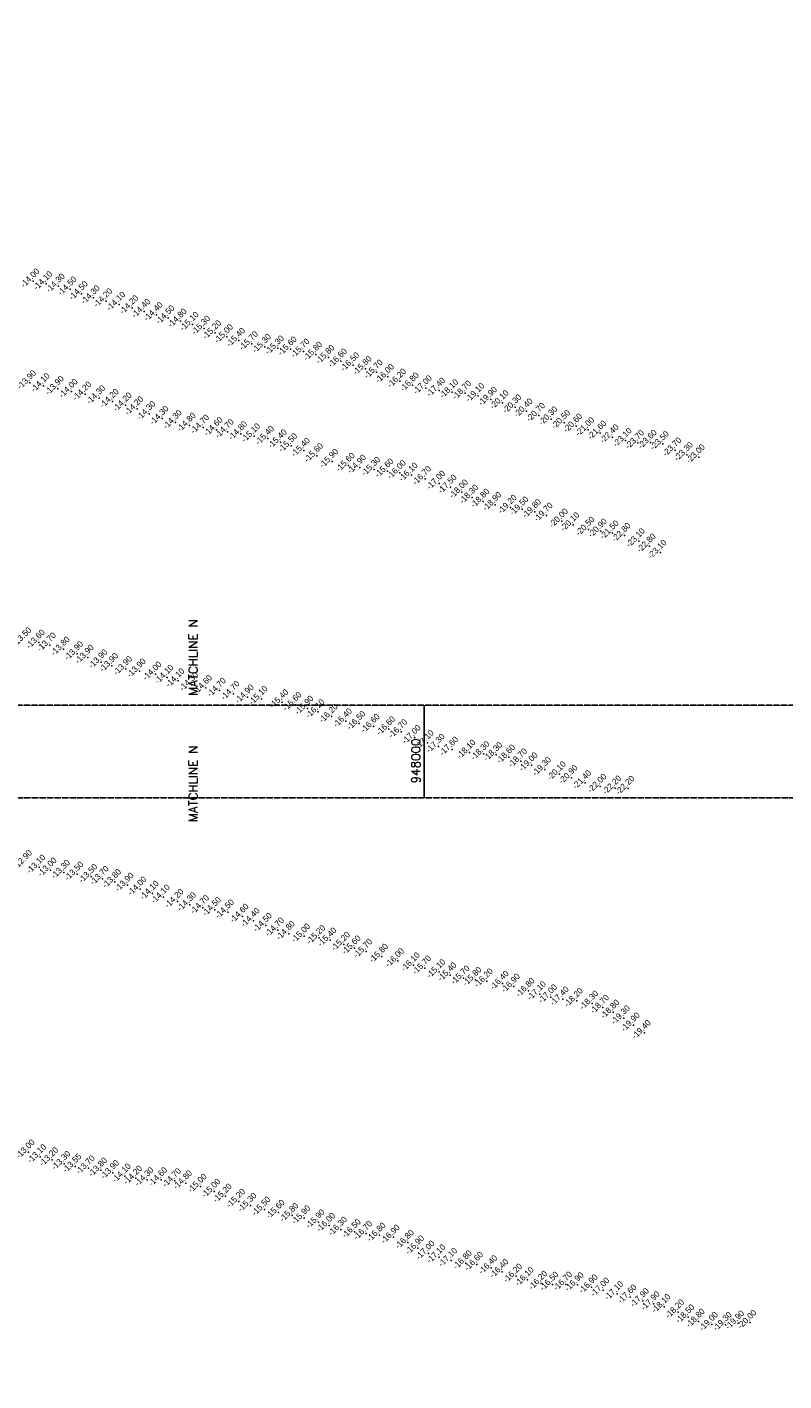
# Model space of a CAD drawing. Header units: feet. Extents: x 923032 to 950902, y 470215 to 606658.
# Tile 26 of 66: x 947146 to 948774, y 539594 to 542508. Entities that reach past the tile are written whole.
import ezdxf
from ezdxf.enums import TextEntityAlignment as Align

# ---------------------------------------------------------------- set-up
doc = ezdxf.new("R2010")
doc.units = ezdxf.units.FT
doc.header["$MEASUREMENT"] = 0
doc.header["$XCLIPFRAME"] = 0
doc.header["$PDSIZE"] = 100
doc.linetypes.add('DASHED', pattern=[0.75, 0.5, -0.25])
doc.linetypes.add('DASHED2', pattern=[0.375, 0.25, -0.125])
doc.layers.add('ALIGNSPACE-24x36', color=1, linetype='DASHED2', plot=False)
for name, color, linetype in [('ELEV8', 7, 'Continuous'), ('GRID-LABELS-X', 7, 'Continuous'), ('GRID-TICKS-X', 7, 'Continuous'), ('MATCHLINE', 7, 'DASHED'), ('POINTS8', 7, 'Continuous')]:
    doc.layers.add(name, color=color, linetype=linetype)
doc.layers.add('MrSID', color=251, linetype='Continuous', transparency=0.2)
doc.styles.add('MM-STANDARD', font='txt', dxfattribs={"height": 1})
doc.styles.get("Standard").update_dxf_attribs({"font": 'simplex.shx'})
picture_1 = doc.add_image_def('image3.sid', size_in_pixel=(6317, 6971))

msp = doc.modelspace()

# ---------------------------------------------------------------- linework, layer by layer
at = {"layer": 'ALIGNSPACE-24x36'}
for points in [[(944000, 545104.4), (950900.2, 545104.4), (950900.2, 540848.6), (944000, 540848.6)], [(944000, 541048.6), (950900.2, 541048.6), (950900.2, 536792.8), (944000, 536792.8)]]:
    msp.add_lwpolyline(points, close=True, dxfattribs=at)
at = {"layer": 'GRID-TICKS-X', "const_width": 4, "flags": 128}
msp.add_lwpolyline([(948000, 541048.6), (948000, 540848.6)], dxfattribs=at)
at = {"layer": 'MATCHLINE'}
for p, q in [((944000, 541048.6), (950000, 541048.6)), ((944000, 540848.6), (950000, 540848.6))]:
    msp.add_line(p, q, dxfattribs=at)
at = {"layer": 'POINTS8', "color": 250, "linetype": 'Continuous', "lineweight": 0, "transparency": 33554687}
for p in [(947159.2, 541960.8, -14), (947186.9, 541955.1, -14.1), (947213.8, 541950.1, -14.3), (947238.9, 541943.5, -14.5), (947263.2, 541933.8, -14.5), (947288.9, 541924.7, -14.3), (947316, 541918.1, -14.2), (947343.9, 541910.8, -14.1), (947372, 541903.2, -14.2), (947397.9, 541895.5, -14.4), (947424.3, 541888.5, -14.4), (947449.8, 541881.7, -14.5), (947475.9, 541874.7, -14.8), (947501.7, 541867.7, -15.1), (947526.6, 541859.2, -15.3), (947550.4, 541849.4, -15.2), (947575.7, 541841, -15), (947601.7, 541833.2, -15.4), (947629.3, 541825.7, -15.7), (947657.3, 541819.9, -15.3), (947685.2, 541816.7, -15.3), (947712.5, 541814.6, -15.6), (947740.3, 541809.7, -15.7), (947767.4, 541803.3, -15.8), (947794, 541796.3, -15.8), (947820.7, 541788.7, -16.6), (947847.2, 541780.4, -16.5), (947873.8, 541772.4, -15.8), (947897.8, 541764.7, -15.7), (947152, 541741.8, -13.9), (947181.3, 541735.7, -14.1), (947922.1, 541755.2, -16), (947948, 541745.3, -16.2), (947975.3, 541737.1, -16.8), (948003.5, 541730.9, -17), (947211.9, 541729.5, -13.9), (947241.6, 541723.3, -14), (947271.1, 541717.4, -14.2), (947300.8, 541709.4, -14.3), (947329.7, 541701.8, -14.2), (948032, 541725.8, -17.4), (948060.2, 541722.3, -18.1), (948088, 541719.5, -18.7), (948116.3, 541714.3, -19.1), (948143.4, 541706.3, -19.9), (947357.8, 541694, -14.2), (947382.8, 541685.8, -14.2), (947408.7, 541675.4, -14.3), (948168.5, 541698.8, -20.1), (948196.1, 541690, -20.3), (948220.3, 541681.1, -20.4), (948246.8, 541671.8, -20.7), (947436.9, 541665, -14.3), (947465.5, 541656.4, -14.3), (947495.4, 541650.4, -14.8), (947524.4, 541646.1, -14.7), (948273.5, 541664, -20.3), (948300.9, 541656.3, -20.5), (948326.7, 541648.6, -20.6), (947553.4, 541641, -14.6), (947577.3, 541636.7, -14.7), (947606, 541632.1, -14.8), (947634.1, 541627.5, -15.1), (947664, 541622, -15.4), (947691.2, 541614.5, -15.4), (948352.7, 541640.9, -21), (948378.7, 541633.5, -21.6), (948405.2, 541625.4, -22.4), (948433.3, 541617.6, -23.1), (948487.1, 541613.7, -23.6), (947713.8, 541606.3, -15.5), (947741.1, 541596.5, -15.4), (947769.3, 541584.8, -15.6), (948459.8, 541613.1, -23.7), (948513.2, 541610.9, -23.5), (948540.2, 541597.2, -23.7), (948564.9, 541587.3, -23.3), (947801.9, 541572.6, -15.9), (947837.4, 541564.2, -15.6), (947861.7, 541560, -14.9), (947892.3, 541555.3, -15.3), (948590.6, 541582.4, -23), (947921, 541551.9, -15.6), (947947.4, 541548.3, -16), (947972.7, 541543.2, -16.1), (948001.9, 541535.6, -16.7), (948032.1, 541525.7, -17), (948056.7, 541517.2, -17.5), (948081.2, 541506.8, -18), (948103.1, 541495.5, -18.3), (948127.1, 541486.8, -18.8), (948153, 541479.8, -18.9), (948185.8, 541473.7, -19.2), (948211, 541470.2, -19.5), (948238.2, 541464.5, -19.8), (948263.3, 541456.7, -19.7), (948296.2, 541444.2, -20), (948320.5, 541436.1, -20.1), (948353.3, 541426.6, -20.5), (948379.9, 541422.7, -20.9), (948405.2, 541418.6, -21.5), (948430.8, 541413.2, -22.8), (948461.6, 541401.5, -23.1), (948484.8, 541390.3, -22.8), (948508.2, 541376.9, -23.1), (947171, 541183.4, -13.6), (947194.8, 541177.2, -13.7), (947224.3, 541168.5, -13.8), (947253.4, 541158.4, -13.9), (947276.3, 541151, -13.9), (947305.4, 541141, -13.9), (947328.5, 541133.2, -13.9), (947358.7, 541126.5, -13.9), (947388, 541121.5, -13.9), (947422, 541115, -14), (947447.5, 541107.9, -14.1), (947471.3, 541100.3, -14.1), (947500.7, 541092.2, -14.3), (947530.6, 541085.8, -14.6), (947560.2, 541079.6, -14.7), (947589.8, 541072.9, -14.7), (947620.4, 541065.6, -14.9), (947650, 541062.2, -15.1), (947694.9, 541055, -15.4), (947723.1, 541049.2, -15.6), (947748.8, 541041.3, -15.9), (947772.3, 541033.8, -16.1), (947801.1, 541023.6, -16.2), (947831.6, 541014, -16.4), (947860.5, 541008.5, -16.5), (947891.1, 541002.3, -16.6), (947924.4, 540996.9, -16.6), (947950.5, 540990.8, -16.7), (947979.5, 540978.3, -17), (948007.6, 540967.2, -17.1), (948031.2, 540959.3, -17.3), (948060, 540953, -17.6), (948097.3, 540946.6, -18.1), (948127.4, 540943.5, -18.3), (948155, 540941.3, -18.3), (948182.5, 540936.1, -18.6), (948208.1, 540927.8, -18.7), (948230.9, 540919.4, -19), (948259.7, 540909.6, -19.3), (948291.5, 540900, -20.1), (948316.8, 540892.1, -20.9), (948346.2, 540881, -21.4), (948378.9, 540873.1, -22), (948411, 540869.5, -22.2), (948439.1, 540868.8, -22.2), (947172, 540699.2, -13.1), (947196.2, 540692.9, -13), (947225, 540688, -13.3), (947253.7, 540684.2, -13.5), (947283.9, 540679.3, -13.5), (947308.4, 540674.7, -13.7), (947335, 540668.3, -13.8), (947362, 540660.6, -13.9), (947389.4, 540652, -14), (947415.8, 540643.1, -14.1), (947439.7, 540634.8, -14.1), (947469.3, 540625.4, -14.2), (947496.1, 540618.3, -14.3), (947524.2, 540612.2, -14.7), (947549.8, 540607.9, -14.5), (947577.7, 540602.8, -14.5), (947609.4, 540593.6, -14.6), (947633, 540584.3, -14.4), (947659.3, 540573.8, -14.5), (947685.2, 540564, -14.7), (947708.8, 540556.3, -14.8), (947741.7, 540550.8, -15), (947774.1, 540547.5, -15.2), (947798.2, 540542.3, -15.4), (947827.3, 540532.9, -15.2), (947850.3, 540525.3, -15.6), (947875, 540517.8, -15.7), (947909.2, 540507.5, -15.8), (947943.6, 540497.8, -16), (947977.4, 540488.8, -16.1), (948001.8, 540482, -15.7), (948032.5, 540474.2, -15.1), (948056.3, 540467.4, -15.4), (948084.6, 540460.6, -15.7), (948110.2, 540457.4, -15.8), (948134.7, 540454.3, -16.2), (948168.9, 540449.2, -16.4), (948192.8, 540443, -16.9), (948224.5, 540433.7, -16.8), (948248.7, 540426.4, -17.1), (948272.8, 540420, -17), (948298, 540415.4, -17.4), (948328.2, 540412.1, -18.2), (948361.3, 540406.3, -18.3), (948384.4, 540397.6, -18.7), (948406.6, 540387.1, -18.8), (948429.4, 540374.7, -19.3), (948450.5, 540359.4, -19.9), (948474.2, 540343.2, -19.4), (947149, 540086.1, -13), (947174, 540075.9, -13.1), (947199.7, 540069.4, -13.2), (947225.8, 540061.3, -13.3), (947249.5, 540055.4, -13.6), (947278, 540051.9, -13.7), (947304.8, 540047, -13.8), (947330.6, 540041.6, -13.9), (947355.9, 540034.3, -14.1), (947380.2, 540029.8, -14.2), (947404.6, 540026.4, -14.3), (947434.2, 540026.3, -14.6), (947463.8, 540024.2, -14.7), (947487.4, 540019.6, -14.8), (947519, 540012.3, -15), (947548.4, 540001.5, -15), (947573, 539991.1, -15.2), (947601.8, 539979.8, -15.2), (947626.2, 539971.2, -15.3), (947656.3, 539962.9, -15.5), (947686.9, 539956.3, -15.6), (947716.2, 539949.6, -15.8), (947741.9, 539944.3, -15.9), (947772.6, 539935.6, -15.9), (947795.5, 539928, -16), (947820.8, 539919.8, -16.3), (947850.4, 539914.8, -16.5), (947875, 539910.8, -16.7), (947903.9, 539907.2, -16.8), (947934.2, 539902.9, -16.9), (947964.9, 539891.6, -16.8), (947986.8, 539879.6, -16.9), (948009.2, 539868.3, -17), (948032.6, 539860.4, -17.1), (948057.9, 539852.9, -17.1), (948089.4, 539847.5, -16.8), (948113.6, 539844.2, -16.6), (948144.4, 539836.9, -16.4), (948168.1, 539828.8, -16.4), (948197.7, 539818.9, -16.2), (948222.4, 539811.4, -16.1), (948251.8, 539803.3, -16.2), (948275.8, 539801.5, -16.5), (948305.1, 539801.6, -16.7), (948329.8, 539800.3, -16.9), (948360.2, 539795.7, -16.9), (948385.2, 539788.8, -17), (948415, 539781, -17.1), (948443.5, 539773.9, -17.6), (948470.3, 539766.2, -17.9), (948493.3, 539759.3, -17.9), (948516.6, 539753.5, -18.1), (948546.1, 539741.9, -18.2), (948568.2, 539731.2, -18.5), (948590.4, 539721.9, -18.8), (948701.4, 539719.3, -20), (948618.8, 539714.9, -19), (948648.5, 539714.7, -19.3), (948675.2, 539718.1, -19.9)]:
    msp.add_point(p, dxfattribs=at)

# ---------------------------------------------------------------- texts
at = {"layer": 'ELEV8', "color": 18, "true_color": 0x000000, "transparency": 33554687, "style": 'MM-STANDARD'}
for s, p in [('-14.00', (947159.2, 541960.8, -14)), ('-14.10', (947186.9, 541955.1, -14.1)), ('-14.30', (947213.8, 541950.1, -14.3)), ('-14.50', (947238.9, 541943.5, -14.5)), ('-14.50', (947263.2, 541933.8, -14.5)), ('-14.30', (947288.9, 541924.7, -14.3)), ('-14.20', (947316, 541918.1, -14.2)), ('-14.10', (947343.9, 541910.8, -14.1)), ('-14.20', (947372, 541903.2, -14.2)), ('-14.40', (947397.9, 541895.5, -14.4)), ('-14.40', (947424.3, 541888.5, -14.4)), ('-14.50', (947449.8, 541881.7, -14.5)), ('-14.80', (947475.9, 541874.7, -14.8)), ('-15.10', (947501.7, 541867.7, -15.1)), ('-15.30', (947526.6, 541859.2, -15.3)), ('-15.20', (947550.4, 541849.4, -15.2)), ('-15.00', (947575.7, 541841, -15)), ('-15.40', (947601.7, 541833.2, -15.4)), ('-15.70', (947629.3, 541825.7, -15.7)), ('-15.30', (947657.3, 541819.9, -15.3)), ('-15.30', (947685.2, 541816.7, -15.3)), ('-15.60', (947712.5, 541814.6, -15.6)), ('-15.70', (947740.3, 541809.7, -15.7)), ('-15.80', (947767.4, 541803.3, -15.8)), ('-15.80', (947794, 541796.3, -15.8)), ('-16.60', (947820.7, 541788.7, -16.6)), ('-16.50', (947847.2, 541780.4, -16.5)), ('-15.80', (947873.8, 541772.4, -15.8)), ('-15.70', (947897.8, 541764.7, -15.7)), ('-13.90', (947152, 541741.8, -13.9)), ('-14.10', (947181.3, 541735.7, -14.1)), ('-16.00', (947922.1, 541755.2, -16)), ('-16.20', (947948, 541745.3, -16.2)), ('-16.80', (947975.3, 541737.1, -16.8)), ('-17.00', (948003.5, 541730.9, -17)), ('-13.90', (947211.9, 541729.5, -13.9)), ('-14.00', (947241.6, 541723.3, -14)), ('-14.20', (947271.1, 541717.4, -14.2)), ('-14.30', (947300.8, 541709.4, -14.3)), ('-14.20', (947329.7, 541701.8, -14.2)), ('-17.40', (948032, 541725.8, -17.4)), ('-18.10', (948060.2, 541722.3, -18.1)), ('-18.70', (948088, 541719.5, -18.7)), ('-19.10', (948116.3, 541714.3, -19.1)), ('-19.90', (948143.4, 541706.3, -19.9)), ('-14.20', (947357.8, 541694, -14.2)), ('-14.20', (947382.8, 541685.8, -14.2)), ('-14.30', (947408.7, 541675.4, -14.3)), ('-20.10', (948168.5, 541698.8, -20.1)), ('-20.30', (948196.1, 541690, -20.3)), ('-20.40', (948220.3, 541681.1, -20.4)), ('-14.30', (947436.9, 541665, -14.3)), ('-14.30', (947465.5, 541656.4, -14.3)), ('-14.80', (947495.4, 541650.4, -14.8)), ('-14.70', (947524.4, 541646.1, -14.7)), ('-20.70', (948246.8, 541671.8, -20.7)), ('-20.30', (948273.5, 541664, -20.3)), ('-20.50', (948300.9, 541656.3, -20.5)), ('-20.60', (948326.7, 541648.6, -20.6)), ('-14.60', (947553.4, 541641, -14.6)), ('-14.70', (947577.3, 541636.7, -14.7)), ('-14.80', (947606, 541632.1, -14.8)), ('-15.10', (947634.1, 541627.5, -15.1)), ('-15.40', (947664, 541622, -15.4)), ('-15.40', (947691.2, 541614.5, -15.4)), ('-21.00', (948352.7, 541640.9, -21)), ('-21.60', (948378.7, 541633.5, -21.6)), ('-22.40', (948405.2, 541625.4, -22.4)), ('-23.10', (948433.3, 541617.6, -23.1)), ('-15.50', (947713.8, 541606.3, -15.5)), ('-15.40', (947741.1, 541596.5, -15.4)), ('-15.60', (947769.3, 541584.8, -15.6)), ('-23.70', (948459.8, 541613.1, -23.7)), ('-23.60', (948487.1, 541613.7, -23.6)), ('-23.50', (948513.2, 541610.9, -23.5)), ('-23.70', (948540.2, 541597.2, -23.7)), ('-23.30', (948564.9, 541587.3, -23.3)), ('-15.90', (947801.9, 541572.6, -15.9)), ('-15.60', (947837.4, 541564.2, -15.6)), ('-14.90', (947861.7, 541560, -14.9)), ('-23.00', (948590.6, 541582.4, -23)), ('-15.30', (947892.3, 541555.3, -15.3)), ('-15.60', (947921, 541551.9, -15.6)), ('-16.00', (947947.4, 541548.3, -16)), ('-16.10', (947972.7, 541543.2, -16.1)), ('-16.70', (948001.9, 541535.6, -16.7)), ('-17.00', (948032.1, 541525.7, -17)), ('-17.50', (948056.7, 541517.2, -17.5)), ('-18.00', (948081.2, 541506.8, -18)), ('-18.30', (948103.1, 541495.5, -18.3)), ('-18.80', (948127.1, 541486.8, -18.8)), ('-18.90', (948153, 541479.8, -18.9)), ('-19.20', (948185.8, 541473.7, -19.2)), ('-19.50', (948211, 541470.2, -19.5)), ('-19.80', (948238.2, 541464.5, -19.8)), ('-19.70', (948263.3, 541456.7, -19.7)), ('-20.00', (948296.2, 541444.2, -20)), ('-20.10', (948320.5, 541436.1, -20.1)), ('-20.50', (948353.3, 541426.6, -20.5)), ('-20.90', (948379.9, 541422.7, -20.9)), ('-21.50', (948405.2, 541418.6, -21.5)), ('-22.80', (948430.8, 541413.2, -22.8)), ('-23.10', (948461.6, 541401.5, -23.1)), ('-22.80', (948484.8, 541390.3, -22.8)), ('-23.10', (948508.2, 541376.9, -23.1)), ('-13.50', (947141.9, 541188.4, -13.5)), ('-13.60', (947171, 541183.4, -13.6)), ('-13.70', (947194.8, 541177.2, -13.7)), ('-13.80', (947224.3, 541168.5, -13.8)), ('-13.90', (947253.4, 541158.4, -13.9)), ('-13.90', (947276.3, 541151, -13.9)), ('-13.90', (947305.4, 541141, -13.9)), ('-13.90', (947328.5, 541133.2, -13.9)), ('-13.90', (947358.7, 541126.5, -13.9)), ('-13.90', (947388, 541121.5, -13.9)), ('-14.00', (947422, 541115, -14)), ('-14.10', (947447.5, 541107.9, -14.1)), ('-14.10', (947471.3, 541100.3, -14.1)), ('-14.30', (947500.7, 541092.2, -14.3)), ('-14.60', (947530.6, 541085.8, -14.6)), ('-14.70', (947560.2, 541079.6, -14.7)), ('-14.70', (947589.8, 541072.9, -14.7)), ('-14.90', (947620.4, 541065.6, -14.9)), ('-15.10', (947650, 541062.2, -15.1)), ('-15.40', (947694.9, 541055, -15.4)), ('-15.60', (947723.1, 541049.2, -15.6)), ('-15.90', (947748.8, 541041.3, -15.9)), ('-16.10', (947772.3, 541033.8, -16.1)), ('-16.20', (947801.1, 541023.6, -16.2)), ('-16.40', (947831.6, 541014, -16.4)), ('-16.50', (947860.5, 541008.5, -16.5)), ('-16.60', (947891.1, 541002.3, -16.6)), ('-16.60', (947924.4, 540996.9, -16.6)), ('-16.70', (947950.5, 540990.8, -16.7)), ('-17.00', (947979.5, 540978.3, -17)), ('-17.10', (948007.6, 540967.2, -17.1)), ('-17.30', (948031.2, 540959.3, -17.3)), ('-17.60', (948060, 540953, -17.6)), ('-18.10', (948097.3, 540946.6, -18.1)), ('-18.30', (948127.4, 540943.5, -18.3)), ('-18.30', (948155, 540941.3, -18.3)), ('-18.60', (948182.5, 540936.1, -18.6)), ('-18.70', (948208.1, 540927.8, -18.7)), ('-19.00', (948230.9, 540919.4, -19)), ('-19.30', (948259.7, 540909.6, -19.3)), ('-20.10', (948291.5, 540900, -20.1)), ('-20.90', (948316.8, 540892.1, -20.9)), ('-21.40', (948346.2, 540881, -21.4)), ('-22.00', (948378.9, 540873.1, -22)), ('-22.20', (948411, 540869.5, -22.2)), ('-22.20', (948439.1, 540868.8, -22.2)), ('-12.90', (947143.3, 540709, -12.9)), ('-13.10', (947172, 540699.2, -13.1)), ('-13.00', (947196.2, 540692.9, -13)), ('-13.30', (947225, 540688, -13.3)), ('-13.50', (947253.7, 540684.2, -13.5)), ('-13.50', (947283.9, 540679.3, -13.5)), ('-13.70', (947308.4, 540674.7, -13.7)), ('-13.80', (947335, 540668.3, -13.8)), ('-13.90', (947362, 540660.6, -13.9)), ('-14.00', (947389.4, 540652, -14)), ('-14.10', (947415.8, 540643.1, -14.1)), ('-14.10', (947439.7, 540634.8, -14.1)), ('-14.20', (947469.3, 540625.4, -14.2)), ('-14.30', (947496.1, 540618.3, -14.3)), ('-14.70', (947524.2, 540612.2, -14.7)), ('-14.50', (947549.8, 540607.9, -14.5)), ('-14.50', (947577.7, 540602.8, -14.5)), ('-14.60', (947609.4, 540593.6, -14.6)), ('-14.40', (947633, 540584.3, -14.4)), ('-14.50', (947659.3, 540573.8, -14.5)), ('-14.70', (947685.2, 540564, -14.7)), ('-14.80', (947708.8, 540556.3, -14.8)), ('-15.00', (947741.7, 540550.8, -15)), ('-15.20', (947774.1, 540547.5, -15.2)), ('-15.40', (947798.2, 540542.3, -15.4)), ('-15.20', (947827.3, 540532.9, -15.2)), ('-15.60', (947850.3, 540525.3, -15.6)), ('-15.70', (947875, 540517.8, -15.7)), ('-15.80', (947909.2, 540507.5, -15.8)), ('-16.00', (947943.6, 540497.8, -16)), ('-16.10', (947977.4, 540488.8, -16.1)), ('-15.70', (948001.8, 540482, -15.7)), ('-15.10', (948032.5, 540474.2, -15.1)), ('-15.40', (948056.3, 540467.4, -15.4)), ('-15.70', (948084.6, 540460.6, -15.7)), ('-15.80', (948110.2, 540457.4, -15.8)), ('-16.20', (948134.7, 540454.3, -16.2)), ('-16.40', (948168.9, 540449.2, -16.4)), ('-16.90', (948192.8, 540443, -16.9)), ('-16.80', (948224.5, 540433.7, -16.8)), ('-17.10', (948248.7, 540426.4, -17.1)), ('-17.00', (948272.8, 540420, -17)), ('-17.40', (948298, 540415.4, -17.4)), ('-18.20', (948328.2, 540412.1, -18.2)), ('-18.30', (948361.3, 540406.3, -18.3)), ('-18.70', (948384.4, 540397.6, -18.7)), ('-18.80', (948406.6, 540387.1, -18.8)), ('-19.30', (948429.4, 540374.7, -19.3)), ('-19.90', (948450.5, 540359.4, -19.9)), ('-19.40', (948474.2, 540343.2, -19.4)), ('-13.00', (947149, 540086.1, -13)), ('-13.10', (947174, 540075.9, -13.1)), ('-13.20', (947199.7, 540069.4, -13.2)), ('-13.30', (947225.8, 540061.3, -13.3)), ('-13.55', (947249.5, 540055.4, -13.6)), ('-13.70', (947278, 540051.9, -13.7)), ('-13.80', (947304.8, 540047, -13.8)), ('-13.90', (947330.6, 540041.6, -13.9)), ('-14.10', (947355.9, 540034.3, -14.1)), ('-14.20', (947380.2, 540029.8, -14.2)), ('-14.30', (947404.6, 540026.4, -14.3)), ('-14.60', (947434.2, 540026.3, -14.6)), ('-14.70', (947463.8, 540024.2, -14.7)), ('-14.80', (947487.4, 540019.6, -14.8)), ('-15.00', (947519, 540012.3, -15)), ('-15.00', (947548.4, 540001.5, -15)), ('-15.20', (947573, 539991.1, -15.2)), ('-15.20', (947601.8, 539979.8, -15.2)), ('-15.30', (947626.2, 539971.2, -15.3)), ('-15.50', (947656.3, 539962.9, -15.5)), ('-15.60', (947686.9, 539956.3, -15.6)), ('-15.80', (947716.2, 539949.6, -15.8)), ('-15.90', (947741.9, 539944.3, -15.9)), ('-15.90', (947772.6, 539935.6, -15.9)), ('-16.00', (947795.5, 539928, -16)), ('-16.30', (947820.8, 539919.8, -16.3)), ('-16.50', (947850.4, 539914.8, -16.5)), ('-16.70', (947875, 539910.8, -16.7)), ('-16.80', (947903.9, 539907.2, -16.8)), ('-16.90', (947934.2, 539902.9, -16.9)), ('-16.80', (947964.9, 539891.6, -16.8)), ('-16.90', (947986.8, 539879.6, -16.9)), ('-17.00', (948009.2, 539868.3, -17)), ('-17.10', (948032.6, 539860.4, -17.1)), ('-17.10', (948057.9, 539852.9, -17.1)), ('-16.80', (948089.4, 539847.5, -16.8)), ('-16.60', (948113.6, 539844.2, -16.6)), ('-16.40', (948144.4, 539836.9, -16.4)), ('-16.40', (948168.1, 539828.8, -16.4)), ('-16.20', (948197.7, 539818.9, -16.2)), ('-16.10', (948222.4, 539811.4, -16.1)), ('-16.20', (948251.8, 539803.3, -16.2)), ('-16.50', (948275.8, 539801.5, -16.5)), ('-16.70', (948305.1, 539801.6, -16.7)), ('-16.90', (948329.8, 539800.3, -16.9)), ('-16.90', (948360.2, 539795.7, -16.9)), ('-17.00', (948385.2, 539788.8, -17)), ('-17.10', (948415, 539781, -17.1)), ('-17.60', (948443.5, 539773.9, -17.6)), ('-17.90', (948470.3, 539766.2, -17.9)), ('-17.90', (948493.3, 539759.3, -17.9)), ('-18.10', (948516.6, 539753.5, -18.1)), ('-18.20', (948546.1, 539741.9, -18.2)), ('-18.50', (948568.2, 539731.2, -18.5)), ('-18.80', (948590.4, 539721.9, -18.8)), ('-19.00', (948618.8, 539714.9, -19)), ('-19.30', (948648.5, 539714.7, -19.3)), ('-19.90', (948675.2, 539718.1, -19.9)), ('-20.00', (948701.4, 539719.3, -20))]:
    msp.add_text(s, height=13, rotation=45, dxfattribs=at).set_placement(p, align=Align.BOTTOM_CENTER)
at = {"layer": 'GRID-LABELS-X'}
for s, p in [('MATCHLINE N', (947512.7, 541068.7)), ('MATCHLINE N', (947512.7, 540796.8)), ('948000', (947991.6, 540880))]:
    msp.add_text(s, height=18.75, rotation=90, dxfattribs=at).set_placement(p)

# ---------------------------------------------------------------- pictures from other files: only their frames are drawn
at = {"layer": 'MrSID'}
image = msp.add_image(picture_1, insert=(943865.4, 538494.6), size_in_units=(20725.1, 22870.7), dxfattribs=at)
image.set_boundary_path([(-0.5, -0.5), (1869.32, 6970.5)])

doc.saveas('drawing.dxf')
